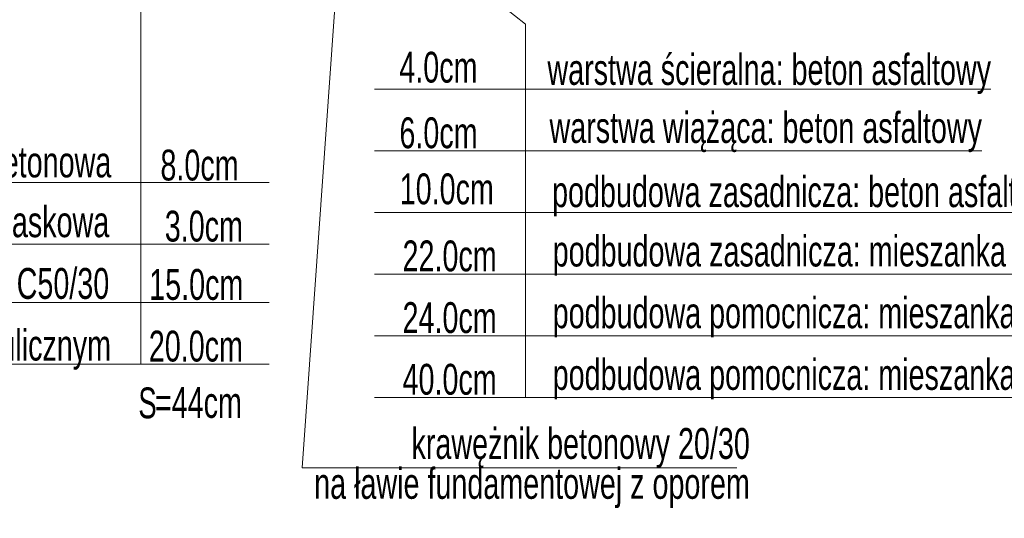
# Model space of a CAD drawing. Header units: metres. Extents: x 1435.1 to 1489, y 574.8 to 588.8.
# Tile 30 of 36: x 1481.7 to 1486.5, y 580.3 to 582.7. Entities that reach past the tile are written whole.
import ezdxf
from ezdxf.enums import TextEntityAlignment as Align

# ---------------------------------------------------------------- set-up
doc = ezdxf.new("R2010")
doc.units = ezdxf.units.M
doc.header["$MEASUREMENT"] = 0
doc.layers.add('3_opisy', color=7, linetype='Continuous', lineweight=0)
doc.styles.add('Style-Arial', font='arial.ttf')
doc.styles.add('Style-GREEK', font='GREEK.shx')

msp = doc.modelspace()

# ---------------------------------------------------------------- linework, layer by layer
at = {"layer": '3_opisy', "color": 7, "linetype": 'Continuous', "lineweight": 0}
for p, q in [((1482.3377, 584.1595), (1482.3377, 581.0705)), ((1483.7262, 583.1037), (1484.2093, 582.7243)), ((1484.2093, 582.7243), (1484.2093, 580.908)), ((1486.4726, 582.408), (1483.4738, 582.408)), ((1486.4285, 582.108), (1483.4738, 582.108)), ((1481.1017, 581.954), (1482.9618, 581.954)), ((1486.8452, 581.808), (1483.4738, 581.808)), ((1480.2096, 581.654), (1482.9618, 581.654)), ((1488.5662, 581.508), (1483.4738, 581.508)), ((1478.6116, 581.3705), (1482.9618, 581.3705)), ((1488.2948, 581.208), (1483.4738, 581.208)), ((1477.6239, 581.0705), (1482.9618, 581.0705)), ((1488.2948, 580.908), (1483.4738, 580.908)), ((1483.123, 580.5663), (1485.2372, 580.5663))]:
    msp.add_line(p, q, dxfattribs=at)
at = {"layer": '3_opisy', "color": 7}
msp.add_line((1483.123, 580.5663), (1483.3638, 583.9794), dxfattribs=at)

# ---------------------------------------------------------------- texts
at = {"layer": '3_opisy', "color": 7, "linetype": 'Continuous', "lineweight": 0, "style": 'Style-Arial', "width": 0.666667}
for s, p in [('4.0cm', (1483.595, 582.5894)), ('6.0cm', (1483.5954, 582.2703)), ('10.0cm', (1483.5969, 581.9976)), ('22.0cm', (1483.6107, 581.6715)), ('24.0cm', (1483.6107, 581.3715)), ('40.0cm', (1483.6107, 581.0715))]:
    msp.add_text(s, height=0.15, dxfattribs=at).set_placement(p, align=Align.TOP_LEFT)
for s, p in [('8.0cm', (1482.8132, 582.1133)), ('3.0cm', (1482.8343, 581.8163)), ('15.0cm', (1482.8362, 581.5328)), ('20.0cm', (1482.8343, 581.2328)), ('=44cm', (1482.8291, 580.9588))]:
    msp.add_text(s, height=0.15, dxfattribs=at).set_placement(p, align=Align.TOP_RIGHT)
at = {"layer": '3_opisy', "color": 7, "linetype": 'Continuous', "lineweight": 0, "style": 'Style-GREEK', "width": 0.66668}
msp.add_text('S', height=0.15, dxfattribs=at).set_placement((1482.3253, 580.8067))
at = {"layer": '3_opisy', "color": 7, "linetype": 'Continuous', "lineweight": 0, "char_height": 0.15, "style": 'Style-Arial'}
for s, insert, attachment_point in [('\\H1x;\\W0.666667;warstwa ścieralna: beton asfaltowy', (1484.3156, 582.5784), 1), ('\\H1x;\\W0.666667;warstwa wiążąca: beton asfaltowy', (1484.3257, 582.296), 1), ('\\H1x;\\W0.666667;kostka betonowa\\P', (1482.1937, 582.1284), 3), ('\\H1x;\\W0.666667;podbudowa zasadnicza: beton asfaltowy', (1484.3383, 581.9839), 1), ('\\H1x;\\W0.666667;podsypka cementowo-piaskowa\\P', (1482.1837, 581.8376), 3), ('\\H1x;\\W0.666667;podbudowa zasadnicza: mieszanka niezwiązana z kruszywa C50/30', (1484.3411, 581.695), 1), ('\\H1x;\\W0.666667;podbudowa z mieszanki niezwiązanej z kruszywa C50/30', (1482.1837, 581.5376), 3), ('\\H1x;\\W0.666667;podbudowa pomocnicza: mieszanka niezwiązana o CBR>=60%', (1484.3411, 581.395), 1), ('\\H1x;\\W0.666667;warstwa mrozochronna z gruntu stabilizowanego spoiwem hydraulicznym\\P', (1482.1926, 581.2376), 3), ('\\H1x;\\W0.666667;podbudowa pomocnicza: mieszanka niezwiązana o CBR>=20%', (1484.3411, 581.095), 1)]:
    msp.add_mtext(s, dxfattribs=dict(at, insert=insert, attachment_point=attachment_point))
at = {"layer": '3_opisy', "color": 7, "linetype": 'Continuous', "lineweight": 0, "insert": (1485.3004, 580.3699), "char_height": 0.15, "attachment_point": 9, "line_spacing_factor": 0.776524, "style": 'Style-Arial'}
msp.add_mtext('\\H1x;\\W0.666667;krawężnik betonowy 20/30\\Pna ławie fundamentowej z oporem ', dxfattribs=at)

doc.saveas('drawing.dxf')
